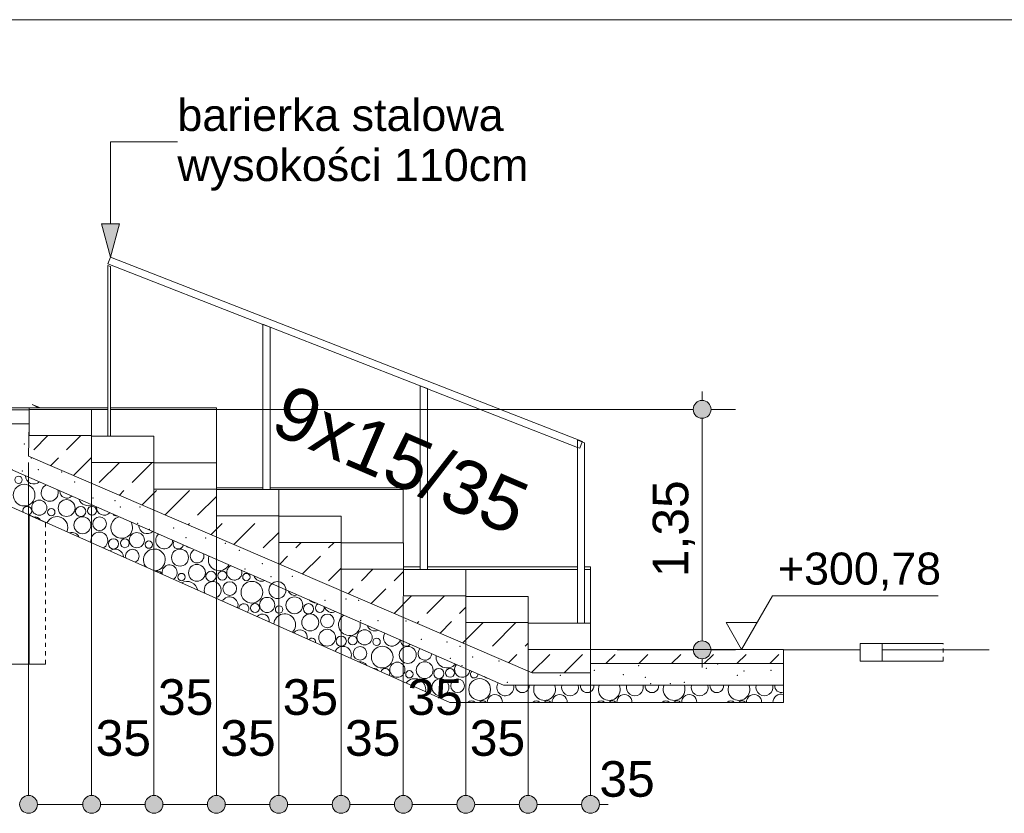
# Model space of a CAD drawing. Extents: x 260 to 4140, y 64 to 2915.
# Tile 5 of 10: x 1156 to 2261, y 2024 to 2915. Entities that reach past the tile are written whole.
import ezdxf
from ezdxf.xclip import XClip

# ---------------------------------------------------------------- set-up
doc = ezdxf.new("R2010")
doc.units = 0
doc.header["$MEASUREMENT"] = 0
doc.header["$XCLIPFRAME"] = 0
doc.linetypes.add('Przerywana', pattern=[48, 24, -24])
doc.linetypes.add('Wipeout_Contour', pattern=[10000, 0, -10000])
for name, color, linetype in [('FORMA - Arch 01 - 820-G Rysunki Obrazki', 7, 'Continuous'), ('S03_Przekrój terenowy_1_0', 7, 'Continuous'), ('S03_Przekrój terenowy_1_09FORMA  - nawierzchnie MODEL', 7, 'Continuous'), ('S03_Przekrój terenowy_1__UKŁAD LODÓWEK I REGAŁÓW', 7, 'Continuous')]:
    doc.layers.add(name, color=color, linetype=linetype)
doc.styles.add('STYL_AUTOMATYCZNY_2', font='arial.ttf')
doc.styles.add('STYL_AUTOMATYCZNY_6', font='arial.ttf')
pattern_1 = [(45, (58173324.55, 2211.327), (-36.76955262, 36.76955262), [39, -13]), (45, (58173324.55, 2248.097), (-36.76955262, 36.76955262), [39, -13])]

# ---------------------------------------------------------------- blocks, each defined once
blk = doc.blocks.new('*X6')
at = {"layer": 'S03_Przekrój terenowy_1_0', "color": 7, "linetype": 'Continuous', "lineweight": 13, "ltscale": 0.2}
for p in [(859.2, 2455.2), (1057.7, 2455.2), (1013.6, 2445.7), (844.5, 2442.1), (865.5, 2437.9), (895.9, 2442.2), (895.9, 2442.2), (942.9, 2438.4), (962.3, 2438.5), (993.8, 2437.9), (1043, 2442.1), (1063.9, 2437.9), (1094.4, 2442.2), (1094.4, 2442.2), (1112.4, 2434.8), (1141.4, 2438.4), (1160.8, 2438.5), (1131.2, 2422.3), (1168.6, 2422.7), (1146.9, 2409.7), (1176.6, 2409.7), (1158.6, 2408.2), (1202.7, 2407.1), (1217.3, 2395.9), (1237.8, 2377.8), (1262.4, 2374.6), (1268.6, 2367.8), (1290.6, 2367.5), (1287.9, 2349.5), (1328.3, 2344.2), (1301, 2342.7), (1342.2, 2333.4), (1364.4, 2332.7), (1386.4, 2326.8), (1386.4, 2326.8), (1402.1, 2319.1), (1427.8, 2303.9), (1408.3, 2298.1), (1437.6, 2289.5), (1461.7, 2289.8), (1498.4, 2263), (1521.8, 2264.5), (1535.9, 2263), (1538.2, 2240), (1557.7, 2240), (1589.1, 2239.5), (1606.3, 2219.1), (1635.4, 2215.9), (1649.8, 2211.3), (1639.1, 2197.8), (1651.9, 2189.3), (1664, 2199.1), (1693.7, 2194.6), (1762.5, 2178.7), (1703.1, 2170.9)]:
    blk.add_point(p, dxfattribs=at)
blk = doc.blocks.new('*X7')
at = {"layer": 'S03_Przekrój terenowy_1_0', "color": 7, "linetype": 'Continuous', "lineweight": 13, "ltscale": 0.2}
for p in [(1850.4, 2189.3), (1939.1, 2191.3), (1800.6, 2184.1), (1833.1, 2179.4), (1926.5, 2186.6), (1961, 2178.7), (1968.8, 2183.4), (1999, 2184.1), (1857.7, 2176.2), (1864, 2169.4), (1885.9, 2169.1), (1901.5, 2170.9)]:
    blk.add_point(p, dxfattribs=at)
blk = doc.blocks.new('*X8')
at = {"layer": 'S03_Przekrój terenowy_1_0', "color": 7, "linetype": 'Continuous', "lineweight": 13, "ltscale": 0.2}
for centre, radius in [((1154.3, 2398.2), 4.14), ((1160.5, 2381.1), 12.2), ((1177.5, 2366.9), 8.51), ((1191, 2361.8), 4.14), ((1208.2, 2366.5), 9.46), ((1224, 2362.6), 5.72), ((1236.8, 2363.4), 5.01), ((1226, 2347.2), 9.54), ((1245.2, 2348.9), 7.67), ((1287, 2330.5), 8.51), ((1260.8, 2326.2), 5.72), ((1273.6, 2327), 5.01), ((1300.5, 2325.4), 4.14), ((1335.5, 2310.8), 9.54), ((1354.5, 2293.7), 9.46), ((1337.2, 2289), 4.14), ((1370.3, 2289.8), 5.72), ((1383, 2290.6), 5.01), ((1410, 2289), 4.14), ((1391.4, 2276.1), 7.67), ((1416.2, 2271.9), 12.2), ((1444.9, 2274.4), 9.54), ((1433.3, 2257.7), 8.51), ((1463.9, 2257.3), 9.46), ((1419.8, 2254.2), 5.01), ((1446.7, 2252.6), 4.14), ((1479.8, 2253.4), 5.72), ((1481.7, 2238), 9.54), ((1500.9, 2239.7), 7.67), ((1500.7, 2220.9), 9.46), ((1516.5, 2217), 5.72), ((1529.3, 2217.8), 5.01), ((1542.7, 2221.3), 8.51), ((1537.6, 2203.3), 7.67), ((1562.5, 2199.1), 12.2), ((1556.2, 2216.2), 4.14), ((1591.2, 2201.6), 9.54), ((1579.5, 2184.9), 8.51), ((1610.2, 2184.5), 9.46), ((1593, 2179.8), 4.14), ((1626, 2180.6), 5.72), ((1638.7, 2181.4), 5.01), ((1627.9, 2165.2), 9.54), ((1647.1, 2166.9), 7.67), ((1671.9, 2162.7), 12.2)]:
    blk.add_circle(centre, radius, dxfattribs=at)
for centre, radius, start, end in [((1171.5, 2402.9), 9.46, 181.4454, 311.2547), ((1189.2, 2383.6), 9.54, 113.0671, 19.633), ((1208.4, 2385.3), 7.67, 177.5885, 315.1116), ((1164.1, 2363.4), 5.01, 291.9168, 200.0697), ((1233.3, 2381.1), 12.2, 202.564, 290.1361), ((1250.3, 2366.9), 8.51, 174.6591, 318.041), ((1172.4, 2348.9), 7.67, 30.8428, 101.1436), ((1197.3, 2344.7), 12.2, 336.2773, 155.7092), ((1270, 2344.7), 12.2, 103.4447, 29.2554), ((1263.8, 2361.8), 4.14, 212.1834, 280.5167), ((1298.7, 2347.2), 9.54, 181.3696, 311.3305), ((1214.3, 2330.5), 8.51, 21.7134, 110.2731), ((1245, 2330.1), 9.46, 296.6429, 195.3435), ((1317.7, 2330.1), 9.46, 131.2499, 1.4502), ((1333.5, 2326.2), 5.72, 144.5035, 348.1966), ((1346.3, 2327), 5.01, 222.7884, 269.9117), ((1262.7, 2310.8), 9.54, 3.4925, 128.494), ((1281.9, 2312.5), 7.67, 295.1209, 196.8655), ((1306.7, 2308.3), 12.2, 269.4447, 222.5417), ((1354.7, 2312.5), 7.67, 113.1845, 19.5156), ((1379.5, 2308.3), 12.2, 160.1509, 332.5492), ((1323.8, 2294.1), 8.51, 298.3371, 193.6494), ((1396.5, 2294.1), 8.51, 117.3712, 15.3289), ((1310.3, 2290.6), 5.01, 20.6104, 111.3761), ((1427.2, 2293.7), 9.46, 200.2681, 292.432), ((1343.5, 2271.9), 12.2, 11.2748, 120.7117), ((1372.2, 2274.4), 9.54, 289.7933, 202.1932), ((1391.2, 2257.3), 9.46, 342.1282, 149.8583), ((1464.2, 2276.1), 7.67, 200.3506, 292.3495), ((1407, 2253.4), 5.72, 316.2827, 175.7037), ((1489, 2271.9), 12.2, 224.8188, 267.8813), ((1492.5, 2254.2), 5.01, 113.1937, 19.5064), ((1506, 2257.7), 8.51, 194.2132, 298.4869), ((1428.2, 2239.7), 7.67, 351.0345, 140.9519), ((1453, 2235.5), 12.2, 315.826, 176.1604), ((1525.7, 2235.5), 12.2, 120.239, 12.4611), ((1554.4, 2238), 9.54, 199.995, 292.7051), ((1470, 2221.3), 8.51, 348.2826, 143.7039), ((1573.4, 2220.9), 9.46, 147.4507, 345.2494), ((1483.5, 2216.2), 4.14, 349.6128, 142.3736), ((1518.4, 2201.6), 9.54, 336.7383, 155.2481), ((1589.2, 2217), 5.72, 170.2773, 322.4228), ((1610.4, 2203.3), 7.67, 135.7591, 356.941), ((1635.2, 2199.1), 12.2, 172.2869, 320.4132), ((1537.4, 2184.5), 9.46, 33.9665, 98.02), ((1652.2, 2184.9), 8.51, 137.1178, 355.5823), ((1553.2, 2180.6), 5.72, 38.7218, 93.2647), ((1566, 2181.4), 5.01, 327.2848, 164.7016), ((1665.7, 2179.8), 4.14, 126.5491, 6.151), ((1599.2, 2162.7), 12.2, 349.1653, 142.8212), ((1682.9, 2184.5), 9.46, 230.7435, 261.9566), ((1700.7, 2165.2), 9.54, 147.6605, 14.7051), ((1719.9, 2166.9), 7.67, 175.0768, 4.9232), ((1744.7, 2162.7), 12.2, 156.3377, 23.6623), ((1773.4, 2165.2), 9.54, 165.2949, 14.7051), ((1792.6, 2166.9), 7.67, 175.0768, 4.9232), ((1817.4, 2162.7), 12.2, 156.3377, 23.6623), ((1846.1, 2165.2), 9.54, 165.2949, 14.7051), ((1865.3, 2166.9), 7.67, 175.0768, 4.9232), ((1890.2, 2162.7), 12.2, 156.3377, 23.6623), ((1918.9, 2165.2), 9.54, 165.2949, 14.7051), ((1938.1, 2166.9), 7.67, 175.0768, 4.9232), ((1962.9, 2162.7), 12.2, 156.3377, 23.6623), ((1991.6, 2165.2), 9.54, 165.2949, 14.7051), ((2010.8, 2166.9), 7.67, 175.0768, 286.7976), ((1689, 2148.5), 8.51, 358.2077, 181.7923), ((1761.7, 2148.5), 8.51, 358.2077, 181.7923), ((1834.4, 2148.5), 8.51, 358.2077, 181.7923), ((1907.2, 2148.5), 8.51, 358.2077, 181.7923), ((1979.9, 2148.5), 8.51, 358.2077, 181.7923), ((2010.6, 2148.1), 9.46, 75.1766, 178.9865), ((1662.7, 2144.2), 5.72, 44.2392, 135.7608), ((1675.5, 2145), 5.01, 40.846, 139.154), ((1735.5, 2144.2), 5.72, 44.2392, 135.7608), ((1748.2, 2145), 5.01, 40.846, 139.154), ((1808.2, 2144.2), 5.72, 44.2392, 135.7608), ((1821, 2145), 5.01, 40.846, 139.154), ((1880.9, 2144.2), 5.72, 44.2392, 135.7608), ((1893.7, 2145), 5.01, 40.846, 139.154), ((1953.7, 2144.2), 5.72, 44.2392, 135.7608), ((1966.5, 2145), 5.01, 40.846, 139.154)]:
    blk.add_arc(centre, radius, start, end, dxfattribs=at)
blk = doc.blocks.new('Rysunek_1_1', base_point=(58173324.6, 2211.3))
at = {"layer": 'S03_Przekrój terenowy_1_0', "linetype": 'Continuous', "lineweight": 0, "true_color": 0x000000}
for points in [[(1911.6, 2477.3), (1912.3, 2473.5), (1914.5, 2470.3), (1917.8, 2468.1), (1921.6, 2467.3), (1925.4, 2468.1), (1928.7, 2470.3), (1930.8, 2473.5), (1931.6, 2477.3), (1930.8, 2481.2), (1928.7, 2484.4), (1925.4, 2486.6), (1921.6, 2487.3), (1917.8, 2486.6), (1914.5, 2484.4), (1912.3, 2481.2)], [(1155.5, 2033.7), (1156.3, 2029.8), (1158.5, 2026.6), (1161.7, 2024.4), (1165.5, 2023.7), (1169.4, 2024.4), (1172.6, 2026.6), (1174.8, 2029.8), (1175.5, 2033.7), (1174.8, 2037.5), (1172.6, 2040.7), (1169.4, 2042.9), (1165.5, 2043.7), (1161.7, 2042.9), (1158.5, 2040.7), (1156.3, 2037.5)], [(1226.3, 2033.7), (1227.1, 2029.8), (1229.2, 2026.6), (1232.5, 2024.4), (1236.3, 2023.7), (1240.1, 2024.4), (1243.4, 2026.6), (1245.5, 2029.8), (1246.3, 2033.7), (1245.5, 2037.5), (1243.4, 2040.7), (1240.1, 2042.9), (1236.3, 2043.7), (1232.5, 2042.9), (1229.2, 2040.7), (1227.1, 2037.5)], [(1296.3, 2033.7), (1297.1, 2029.8), (1299.2, 2026.6), (1302.5, 2024.4), (1306.3, 2023.7), (1310.1, 2024.4), (1313.4, 2026.6), (1315.5, 2029.8), (1316.3, 2033.7), (1315.5, 2037.5), (1313.4, 2040.7), (1310.1, 2042.9), (1306.3, 2043.7), (1302.5, 2042.9), (1299.2, 2040.7), (1297.1, 2037.5)], [(1366.3, 2033.7), (1367.1, 2029.8), (1369.2, 2026.6), (1372.5, 2024.4), (1376.3, 2023.7), (1380.1, 2024.4), (1383.4, 2026.6), (1385.5, 2029.8), (1386.3, 2033.7), (1385.5, 2037.5), (1383.4, 2040.7), (1380.1, 2042.9), (1376.3, 2043.7), (1372.5, 2042.9), (1369.2, 2040.7), (1367.1, 2037.5)], [(1436.3, 2033.7), (1437.1, 2029.8), (1439.2, 2026.6), (1442.5, 2024.4), (1446.3, 2023.7), (1450.1, 2024.4), (1453.4, 2026.6), (1455.5, 2029.8), (1456.3, 2033.7), (1455.5, 2037.5), (1453.4, 2040.7), (1450.1, 2042.9), (1446.3, 2043.7), (1442.5, 2042.9), (1439.2, 2040.7), (1437.1, 2037.5)], [(1506.3, 2033.7), (1507.1, 2029.8), (1509.2, 2026.6), (1512.5, 2024.4), (1516.3, 2023.7), (1520.1, 2024.4), (1523.4, 2026.6), (1525.5, 2029.8), (1526.3, 2033.7), (1525.5, 2037.5), (1523.4, 2040.7), (1520.1, 2042.9), (1516.3, 2043.7), (1512.5, 2042.9), (1509.2, 2040.7), (1507.1, 2037.5)], [(1576.2, 2033.7), (1577, 2029.8), (1579.2, 2026.6), (1582.4, 2024.4), (1586.2, 2023.7), (1590.1, 2024.4), (1593.3, 2026.6), (1595.5, 2029.8), (1596.2, 2033.7), (1595.5, 2037.5), (1593.3, 2040.7), (1590.1, 2042.9), (1586.2, 2043.7), (1582.4, 2042.9), (1579.2, 2040.7), (1577, 2037.5)], [(1646.3, 2033.7), (1647.1, 2029.8), (1649.2, 2026.6), (1652.5, 2024.4), (1656.3, 2023.7), (1660.1, 2024.4), (1663.4, 2026.6), (1665.5, 2029.8), (1666.3, 2033.7), (1665.5, 2037.5), (1663.4, 2040.7), (1660.1, 2042.9), (1656.3, 2043.7), (1652.5, 2042.9), (1649.2, 2040.7), (1647.1, 2037.5)], [(1716.3, 2033.7), (1717.1, 2029.8), (1719.2, 2026.6), (1722.5, 2024.4), (1726.3, 2023.7), (1730.1, 2024.4), (1733.4, 2026.6), (1735.5, 2029.8), (1736.3, 2033.7), (1735.5, 2037.5), (1733.4, 2040.7), (1730.1, 2042.9), (1726.3, 2043.7), (1722.5, 2042.9), (1719.2, 2040.7), (1717.1, 2037.5)], [(1786.3, 2033.7), (1787, 2029.8), (1789.2, 2026.6), (1792.5, 2024.4), (1796.3, 2023.7), (1800.1, 2024.4), (1803.4, 2026.6), (1805.5, 2029.8), (1806.3, 2033.7), (1805.5, 2037.5), (1803.4, 2040.7), (1800.1, 2042.9), (1796.3, 2043.7), (1792.5, 2042.9), (1789.2, 2040.7), (1787, 2037.5)]]:
    blk.add_hatch(color=18, dxfattribs=at).paths.add_polyline_path(points)
at = {"layer": 'S03_Przekrój terenowy_1_0', "color": 7, "linetype": 'Continuous', "lineweight": 13, "ltscale": 0.2}
for p, q in [((1257.5, 2685.5), (1257.5, 2777.6)), ((1257.5, 2777.6), (1332.6, 2777.6)), ((1247.5, 2685.5), (1267.5, 2685.5)), ((1921.6, 2487.3), (1921.6, 2497.3)), ((1959.1, 2477.3), (1931.6, 2477.3)), ((1175.5, 2033.7), (1226.3, 2033.7)), ((1246.3, 2033.7), (1296.3, 2033.7)), ((1316.3, 2033.7), (1366.3, 2033.7)), ((1386.3, 2033.7), (1436.3, 2033.7)), ((1456.3, 2033.7), (1506.3, 2033.7)), ((1526.3, 2033.7), (1576.2, 2033.7)), ((1596.2, 2033.7), (1646.3, 2033.7)), ((1666.3, 2033.7), (1716.3, 2033.7)), ((1736.3, 2033.7), (1786.3, 2033.7)), ((1806.3, 2033.7), (1816.3, 2033.7))]:
    blk.add_line(p, q, dxfattribs=at)
for centre in [(1921.6, 2477.3), (1165.5, 2033.7), (1236.3, 2033.7), (1306.3, 2033.7), (1376.3, 2033.7), (1446.3, 2033.7), (1516.3, 2033.7), (1586.2, 2033.7), (1656.3, 2033.7), (1726.3, 2033.7), (1796.3, 2033.7)]:
    blk.add_circle(centre, 10, dxfattribs=at)
at = {"layer": 'S03_Przekrój terenowy_1_09FORMA  - nawierzchnie MODEL', "color": 7, "linetype": 'Continuous', "lineweight": 18, "ltscale": 0.2}
blk.add_line((2098.9, 2214.5), (2098.9, 2194.5), dxfattribs=at)
at = {"layer": 'S03_Przekrój terenowy_1_0', "color": 7, "linetype": 'Continuous', "lineweight": 13, "insert": (1332.6, 2774.4), "char_height": 36, "width": 508.781, "attachment_point": 4, "line_spacing_factor": 0.937578, "style": 'STYL_AUTOMATYCZNY_6'}
blk.add_mtext('\\A1;{\\pql;\\fArial|b0|i0|c238|p0;\\W1.000000;barierka stalowa wysokości 110cm}', dxfattribs=at)
at = {"layer": 'S03_Przekrój terenowy_1_0', "color": 7, "linetype": 'Continuous', "lineweight": 13, "char_height": 40, "width": 61.018, "attachment_point": 7, "style": 'STYL_AUTOMATYCZNY_6'}
for insert in [(1240.8, 2087.7), (1380.8, 2087.7), (1520.8, 2087.7), (1660.8, 2087.7), (1806.3, 2041.7)]:
    blk.add_mtext('\\A1;{\\pql;\\fArial|b0|i0|c238|p0;\\W1.000000;35}', dxfattribs=dict(at, insert=insert))
at = {"color": 254, "linetype": 'Wipeout_Contour', "lineweight": 0, "ltscale": 8233.459151}
blk.add_wipeout([(1178.9, 2479.2), (1169.5, 2482.8), (1176.8, 2479.2)], dxfattribs=at).dxf.layer = 'S03_Przekrój terenowy_1_09FORMA  - nawierzchnie MODEL'
at = {"color": 254, "linetype": 'Wipeout_Contour', "lineweight": 0, "ltscale": 10295.342805}
blk.add_wipeout([(1184.5, 2387.3), (1166.3, 2387.3), (1166.3, 2191.3), (1184.5, 2191.3)], dxfattribs=at).dxf.layer = 'S03_Przekrój terenowy_1_09FORMA  - nawierzchnie MODEL'
at = {"color": 254, "linetype": 'Wipeout_Contour', "lineweight": 0, "ltscale": 11011.735232}
blk.add_wipeout([(1368.9, 2387.3), (1376.3, 2383.8), (1376.3, 2385.1), (1371.7, 2387.3)], dxfattribs=at).dxf.layer = 'S03_Przekrój terenowy_1_09FORMA  - nawierzchnie MODEL'
at = {"color": 254, "linetype": 'Wipeout_Contour', "lineweight": 0, "ltscale": 16443.723952}
blk.add_wipeout([(1446.3, 2357.3), (1376.3, 2357.3), (1376.3, 2297.3), (1516.3, 2297.3), (1516.3, 2327.3), (1446.3, 2327.3)], dxfattribs=at).dxf.layer = 'S03_Przekrój terenowy_1_09FORMA  - nawierzchnie MODEL'
at = {"color": 254, "linetype": 'Wipeout_Contour', "lineweight": 0, "ltscale": 11433.85482}
blk.add_wipeout([(1781.7, 2300.5), (1613.2, 2300.5), (1613.2, 2297.3), (1781.7, 2297.3)], dxfattribs=at).dxf.layer = 'S03_Przekrój terenowy_1_09FORMA  - nawierzchnie MODEL'
at = {"color": 254, "linetype": 'Wipeout_Contour', "lineweight": 0, "ltscale": 11661.793149}
blk.add_wipeout([(1789.7, 2300.5), (1789.7, 2297.3), (1796.3, 2297.3), (1796.3, 2300.5)], dxfattribs=at).dxf.layer = 'S03_Przekrój terenowy_1_09FORMA  - nawierzchnie MODEL'
at = {"color": 254, "linetype": 'Wipeout_Contour', "lineweight": 0, "ltscale": 11113.698403}
blk.add_wipeout([(1559.8, 2297.3), (1557, 2297.3), (1586.3, 2283.3), (1586.3, 2284.7)], dxfattribs=at).dxf.layer = 'S03_Przekrój terenowy_1_09FORMA  - nawierzchnie MODEL'
at = {"color": 254, "linetype": 'Wipeout_Contour', "lineweight": 0, "ltscale": 16704.953205}
blk.add_wipeout([(1586.3, 2267.3), (1586.3, 2207.3), (1726.3, 2207.3), (1726.3, 2237.3), (1656.3, 2237.3), (1656.3, 2267.3)], dxfattribs=at).dxf.layer = 'S03_Przekrój terenowy_1_09FORMA  - nawierzchnie MODEL'
at = {"color": 254, "linetype": 'Wipeout_Contour', "lineweight": 0, "ltscale": 12339.852455}
blk.add_wipeout([(2123.6, 2214.5), (2123.6, 2194.5), (2192.1, 2194.5), (2192.1, 2214.5)], dxfattribs=at).dxf.layer = 'S03_Przekrój terenowy_1_09FORMA  - nawierzchnie MODEL'
at = {"layer": 'S03_Przekrój terenowy_1_09FORMA  - nawierzchnie MODEL', "color": 251, "linetype": 'Continuous', "lineweight": 13, "ltscale": 0.2, "true_color": 0x606060}
for p, q in [((1376.3, 2357.3), (1376.3, 2299.2)), ((1376.3, 2299.2), (1376.3, 2297.3)), ((1376.3, 2299.2), (1516.3, 2299.2)), ((1376.3, 2297.3), (1516.3, 2297.3)), ((1586.3, 2267.3), (1586.3, 2207.3)), ((2192.1, 2214.5), (2123.6, 2214.5)), ((1586.3, 2210.5), (1726.3, 2210.5)), ((1586.3, 2207.3), (1726.3, 2207.3)), ((2192.1, 2207.3), (2123.6, 2207.3)), ((1166.3, 2191.3), (1184.5, 2191.3)), ((1166.3, 2191.3), (1166.3, 2191.3)), ((2123.6, 2194.5), (2192.1, 2194.5))]:
    blk.add_line(p, q, dxfattribs=at)
at = {"layer": 'S03_Przekrój terenowy_1_09FORMA  - nawierzchnie MODEL', "color": 7, "linetype": 'Continuous', "lineweight": 18, "ltscale": 0.2}
for p, q in [((2123.6, 2214.5), (2098.9, 2214.5)), ((2123.6, 2214.5), (2123.6, 2194.5)), ((2243.7, 2207.3), (2123.6, 2207.3)), ((1166.3, 2191.3), (591.2, 2191.3)), ((2123.6, 2194.5), (2098.9, 2194.5))]:
    blk.add_line(p, q, dxfattribs=at)
at = {"layer": 'S03_Przekrój terenowy_1_09FORMA  - nawierzchnie MODEL', "color": 7, "linetype": 'Przerywana', "lineweight": 13, "ltscale": 0.2}
blk.add_line((2192.1, 2194.5), (2192.1, 2214.5), dxfattribs=at)
at = {"color": 254, "linetype": 'Wipeout_Contour', "lineweight": 0, "ltscale": 16517.846344}
blk.add_wipeout([(1254.6, 2479.2), (1166.3, 2479.2), (1166.3, 2477.3), (1236.3, 2477.3), (1236.3, 2447.3), (1254.6, 2447.3)], dxfattribs=at).dxf.layer = 'S03_Przekrój terenowy_1_09FORMA  - nawierzchnie MODEL'
at = {"color": 254, "linetype": 'Wipeout_Contour', "lineweight": 0, "ltscale": 10760.07821}
blk.add_wipeout([(1166.3, 2387.3), (1306.3, 2387.3), (1306.3, 2389.2), (1166.3, 2389.2)], dxfattribs=at).dxf.layer = 'S03_Przekrój terenowy_1_09FORMA  - nawierzchnie MODEL'
at = {"color": 254, "linetype": 'Wipeout_Contour', "lineweight": 0, "ltscale": 11078.814871}
blk.add_wipeout([(1376.3, 2389.2), (1376.3, 2387.3), (1428.6, 2387.3), (1428.6, 2389.2)], dxfattribs=at).dxf.layer = 'S03_Przekrój terenowy_1_09FORMA  - nawierzchnie MODEL'
at = {"color": 254, "linetype": 'Wipeout_Contour', "lineweight": 0, "ltscale": 16820.189678}
blk.add_wipeout([(1446.3, 2357.3), (1516.3, 2357.3), (1516.3, 2327.3), (1586.2, 2327.3), (1586.2, 2387.3), (1446.3, 2387.3)], dxfattribs=at).dxf.layer = 'S03_Przekrój terenowy_1_09FORMA  - nawierzchnie MODEL'
at = {"color": 254, "linetype": 'Wipeout_Contour', "lineweight": 0, "ltscale": 11193.838657}
blk.add_wipeout([(1586.3, 2297.3), (1605.2, 2297.3), (1605.2, 2300.5), (1586.3, 2300.5)], dxfattribs=at).dxf.layer = 'S03_Przekrój terenowy_1_09FORMA  - nawierzchnie MODEL'
at = {"color": 254, "linetype": 'Wipeout_Contour', "lineweight": 0, "ltscale": 17082.868604}
blk.add_wipeout([(1781.7, 2297.3), (1656.3, 2297.3), (1656.3, 2267.3), (1726.3, 2267.3), (1726.3, 2237.3), (1781.7, 2237.3)], dxfattribs=at).dxf.layer = 'S03_Przekrój terenowy_1_09FORMA  - nawierzchnie MODEL'
at = {"color": 254, "linetype": 'Wipeout_Contour', "lineweight": 0, "ltscale": 14408.349929}
blk.add_wipeout([(1796.3, 2297.3), (1789.7, 2297.3), (1789.7, 2237.3), (1796.3, 2237.3), (1796.3, 2207.3)], dxfattribs=at).dxf.layer = 'S03_Przekrój terenowy_1_09FORMA  - nawierzchnie MODEL'
at = {"layer": 'S03_Przekrój terenowy_1_09FORMA  - nawierzchnie MODEL', "color": 251, "linetype": 'Continuous', "lineweight": 13, "ltscale": 0.2, "true_color": 0x606060}
for p, q in [((1166.3, 2479.2), (1166.3, 2479.2)), ((1166.3, 2479.2), (1166.3, 2477.3)), ((1178.9, 2479.2), (1169.5, 2482.8)), ((1176.8, 2479.2), (1169.5, 2482.8)), ((1516.3, 2357.3), (1516.3, 2327.3)), ((1586.3, 2327.3), (1586.3, 2297.3)), ((1796.3, 2300.5), (1796.3, 2297.3)), ((1586.3, 2283.3), (1557, 2297.3)), ((1656.3, 2297.3), (1656.3, 2267.3)), ((1796.3, 2297.3), (1796.3, 2237.3)), ((1726.3, 2267.3), (1726.3, 2237.3)), ((1796.3, 2237.3), (1796.3, 2207.3))]:
    blk.add_line(p, q, dxfattribs=at)
at = {"layer": 'S03_Przekrój terenowy_1_09FORMA  - nawierzchnie MODEL', "color": 7, "linetype": 'Continuous', "lineweight": 18, "ltscale": 0.2}
for p, q in [((1236.3, 2477.3), (1166.3, 2477.3)), ((1446.3, 2357.3), (1376.3, 2357.3)), ((1446.3, 2357.3), (1446.3, 2327.3)), ((1516.3, 2357.3), (1446.3, 2357.3)), ((1516.3, 2357.3), (1516.3, 2327.3)), ((1516.3, 2327.3), (1446.3, 2327.3)), ((1516.3, 2327.3), (1516.3, 2297.3)), ((1586.3, 2327.3), (1516.3, 2327.3)), ((1586.3, 2327.3), (1586.3, 2297.3)), ((1586.3, 2297.3), (1516.3, 2297.3)), ((1586.3, 2297.3), (1586.3, 2267.3)), ((1656.3, 2297.3), (1656.3, 2267.3)), ((1656.3, 2267.3), (1586.3, 2267.3)), ((1656.3, 2267.3), (1656.3, 2237.3)), ((1726.3, 2267.3), (1656.3, 2267.3)), ((1726.3, 2267.3), (1726.3, 2237.3)), ((1726.3, 2237.3), (1656.3, 2237.3)), ((1726.3, 2237.3), (1726.3, 2207.3)), ((1796.3, 2237.3), (1796.3, 2207.3)), ((1796.3, 2207.3), (1726.3, 2207.3))]:
    blk.add_line(p, q, dxfattribs=at)
at = {"layer": 'S03_Przekrój terenowy_1_09FORMA  - nawierzchnie MODEL', "color": 7, "linetype": 'Przerywana', "lineweight": 13, "ltscale": 0.2}
blk.add_line((1586.3, 2284.7), (1559.8, 2297.3), dxfattribs=at)
at = {"layer": 'S03_Przekrój terenowy_1_09FORMA  - nawierzchnie MODEL', "color": 7, "linetype": 'Continuous', "lineweight": 18, "ltscale": 0.2, "flags": 128}
for points in [[(1166.3, 2479.2), (909.8, 2479.2), (591.2, 2478.8)], [(2098.9, 2207.3), (1922.7, 2207.3), (1796.3, 2207.3)]]:
    blk.add_lwpolyline(points, dxfattribs=at)
at = {"color": 254, "linetype": 'Wipeout_Contour', "lineweight": 0, "ltscale": 16297.414734}
blk.add_wipeout([(1166.3, 2447.3), (1166.3, 2389.2), (1306.3, 2389.2), (1306.3, 2417.3), (1236.3, 2417.3), (1236.3, 2447.3)], dxfattribs=at).dxf.layer = 'S03_Przekrój terenowy_1_09FORMA  - nawierzchnie MODEL'
at = {"color": 254, "linetype": 'Wipeout_Contour', "lineweight": 0, "ltscale": 11308.23365}
blk.add_wipeout([(1436.6, 2387.3), (1586.2, 2387.3), (1586.2, 2389.2), (1436.6, 2389.2)], dxfattribs=at).dxf.layer = 'S03_Przekrój terenowy_1_09FORMA  - nawierzchnie MODEL'
at = {"layer": 'S03_Przekrój terenowy_1_09FORMA  - nawierzchnie MODEL', "color": 7, "linetype": 'Continuous', "lineweight": 18, "ltscale": 0.2}
for p, q in [((1166.3, 2479.2), (1166.3, 2191.3)), ((1166.3, 2477.3), (1166.3, 2447.3)), ((1236.3, 2477.3), (1236.3, 2447.3)), ((1236.3, 2447.3), (1166.3, 2447.3)), ((1236.3, 2447.3), (1236.3, 2417.3)), ((1446.3, 2387.3), (1446.3, 2357.3))]:
    blk.add_line(p, q, dxfattribs=at)
at = {"layer": 'S03_Przekrój terenowy_1_09FORMA  - nawierzchnie MODEL', "color": 251, "linetype": 'Continuous', "lineweight": 13, "ltscale": 0.2, "true_color": 0x606060}
for p, q in [((1236.3, 2477.3), (1236.3, 2447.3)), ((1166.3, 2447.3), (1166.3, 2191.3)), ((1586.2, 2389.2), (1586.2, 2327.3)), ((1446.3, 2387.3), (1446.3, 2357.3)), ((1586.2, 2387.3), (1446.3, 2387.3))]:
    blk.add_line(p, q, dxfattribs=at)
at = {"layer": 'S03_Przekrój terenowy_1_09FORMA  - nawierzchnie MODEL', "color": 7, "linetype": 'Przerywana', "lineweight": 13, "ltscale": 0.2}
blk.add_line((1184.5, 2191.3), (1184.5, 2387.3), dxfattribs=at)
at = {"color": 254, "linetype": 'Wipeout_Contour', "lineweight": 0, "ltscale": 19428.061025}
blk.add_wipeout([(1257.6, 2447.3), (1306.3, 2447.3), (1306.3, 2417.3), (1376.3, 2417.3), (1376.3, 2389.2), (1376.3, 2479.2), (1257.6, 2479.2)], dxfattribs=at).dxf.layer = 'S03_Przekrój terenowy_1_09FORMA  - nawierzchnie MODEL'
at = {"layer": 'S03_Przekrój terenowy_1_09FORMA  - nawierzchnie MODEL', "color": 7, "linetype": 'Continuous', "lineweight": 18, "ltscale": 0.2}
for p, q in [((1306.3, 2417.3), (1236.3, 2417.3)), ((1306.3, 2417.3), (1306.3, 2387.3)), ((1376.3, 2417.3), (1306.3, 2417.3)), ((1376.3, 2417.3), (1376.3, 2387.3)), ((1376.3, 2387.3), (1306.3, 2387.3)), ((1376.3, 2387.3), (1376.3, 2357.3))]:
    blk.add_line(p, q, dxfattribs=at)
at = {"layer": 'S03_Przekrój terenowy_1_09FORMA  - nawierzchnie MODEL', "color": 251, "linetype": 'Continuous', "lineweight": 13, "ltscale": 0.2, "true_color": 0x606060}
for p, q in [((1376.3, 2417.3), (1376.3, 2387.3)), ((1166.3, 2389.2), (1306.3, 2389.2)), ((1166.3, 2387.3), (1306.3, 2387.3)), ((1376.3, 2383.8), (1368.9, 2387.3))]:
    blk.add_line(p, q, dxfattribs=at)
at = {"layer": 'S03_Przekrój terenowy_1_09FORMA  - nawierzchnie MODEL', "color": 7, "linetype": 'Przerywana', "lineweight": 13, "ltscale": 0.2}
blk.add_line((1376.3, 2385.1), (1371.7, 2387.3), dxfattribs=at)
at = {"color": 254, "linetype": 'Wipeout_Contour', "lineweight": 0, "ltscale": 11898.04725}
blk.add_wipeout([(1257.5, 2648.1), (1254.6, 2640.7), (1784.2, 2433.6), (1787.2, 2441.1)], dxfattribs=at).dxf.layer = 'S03_Przekrój terenowy_1_0'
at = {"layer": 'S03_Przekrój terenowy_1_0', "linetype": 'Continuous', "lineweight": 0, "true_color": 0x000000}
blk.add_hatch(color=18, dxfattribs=at).paths.add_polyline_path([(1257.5, 2648.1), (1267.5, 2685.5), (1247.5, 2685.5)])
at = {"layer": 'S03_Przekrój terenowy_1_0', "color": 7, "linetype": 'Continuous', "lineweight": 13, "ltscale": 0.2}
for q in [(1247.5, 2685.5), (1267.5, 2685.5)]:
    blk.add_line((1257.5, 2648.1), q, dxfattribs=at)
at = {"layer": 'S03_Przekrój terenowy_1_09FORMA  - nawierzchnie MODEL', "color": 251, "linetype": 'Continuous', "lineweight": 13, "ltscale": 0.2, "true_color": 0x606060}
for p, q in [((1376.3, 2479.2), (1376.3, 2417.3)), ((1306.3, 2447.3), (1306.3, 2417.3))]:
    blk.add_line(p, q, dxfattribs=at)
at = {"layer": 'S03_Przekrój terenowy_1_09FORMA  - nawierzchnie MODEL', "color": 7, "linetype": 'Continuous', "lineweight": 18, "ltscale": 0.2}
blk.add_line((1306.3, 2447.3), (1306.3, 2417.3), dxfattribs=at)
at = {"color": 254, "linetype": 'Wipeout_Contour', "lineweight": 0, "ltscale": 11345.897579}
blk.add_wipeout([(1254.6, 2447.3), (1257.6, 2447.3), (1257.6, 2637.8), (1254.6, 2639)], dxfattribs=at).dxf.layer = 'S03_Przekrój terenowy_1_0'
at = {"color": 254, "linetype": 'Wipeout_Contour', "lineweight": 0, "ltscale": 11454.873859}
blk.add_wipeout([(1428.6, 2572.6), (1428.6, 2387.3), (1436.6, 2387.3), (1436.6, 2569.5)], dxfattribs=at).dxf.layer = 'S03_Przekrój terenowy_1_0'
at = {"color": 254, "linetype": 'Wipeout_Contour', "lineweight": 0, "ltscale": 11559.311653}
blk.add_wipeout([(1605.2, 2503.6), (1605.2, 2297.3), (1613.2, 2297.3), (1613.2, 2500.5)], dxfattribs=at).dxf.layer = 'S03_Przekrój terenowy_1_0'
at = {"color": 254, "linetype": 'Wipeout_Contour', "lineweight": 0, "ltscale": 17811.288631}
blk.add_wipeout([(1784.2, 2433.6), (1781.7, 2434.6), (1781.7, 2237.3), (1789.7, 2237.3), (1789.7, 2439.8), (1787.1, 2440.8)], dxfattribs=at).dxf.layer = 'S03_Przekrój terenowy_1_0'
at = {"layer": 'S03_Przekrój terenowy_1_0', "color": 7, "linetype": 'Continuous', "lineweight": 13, "ltscale": 0.2}
for p, q in [((1254.6, 2640.7), (1257.5, 2648.1)), ((1787.2, 2441.1), (1257.5, 2648.1)), ((1428.6, 2572.6), (1254.6, 2640.7)), ((1254.6, 2639), (1257.6, 2637.8)), ((1254.6, 2447.3), (1254.6, 2639)), ((1257.6, 2447.3), (1257.6, 2637.8)), ((1428.6, 2572.9), (1436.6, 2569.8)), ((1428.6, 2572.6), (1428.6, 2572.9)), ((1436.6, 2569.5), (1428.6, 2572.6)), ((1428.6, 2387.3), (1428.6, 2572.6)), ((1436.6, 2569.5), (1436.6, 2569.8)), ((1605.2, 2503.6), (1436.6, 2569.5)), ((1436.6, 2387.3), (1436.6, 2569.5)), ((1605.2, 2503.9), (1613.2, 2500.8)), ((1605.2, 2503.6), (1605.2, 2503.9)), ((1613.2, 2500.5), (1605.2, 2503.6)), ((1605.2, 2297.3), (1605.2, 2503.6)), ((1613.2, 2500.5), (1613.2, 2500.8)), ((1781.7, 2434.6), (1613.2, 2500.5)), ((1613.2, 2297.3), (1613.2, 2500.5)), ((1911.6, 2477.3), (1266.3, 2477.3)), ((1781.7, 2442.9), (1787.1, 2440.8)), ((1781.7, 2434.6), (1781.7, 2442.9)), ((1784.2, 2433.6), (1781.7, 2434.6)), ((1781.7, 2237.3), (1781.7, 2434.6)), ((1784.2, 2433.6), (1787.1, 2440.8)), ((1787.1, 2440.8), (1787.2, 2441.1)), ((1787.1, 2440.8), (1789.7, 2439.8)), ((1789.7, 2237.3), (1789.7, 2439.8))]:
    blk.add_line(p, q, dxfattribs=at)
at = {"layer": 'S03_Przekrój terenowy_1_09FORMA  - nawierzchnie MODEL', "color": 251, "linetype": 'Continuous', "lineweight": 13, "ltscale": 0.2, "true_color": 0x606060}
for p, q in [((1254.6, 2479.2), (1166.3, 2479.2)), ((1254.6, 2477.3), (1236.3, 2477.3)), ((1376.3, 2479.2), (1257.6, 2479.2)), ((1376.3, 2477.3), (1257.6, 2477.3)), ((1428.6, 2389.2), (1376.3, 2389.2)), ((1586.2, 2389.2), (1436.6, 2389.2)), ((1605.2, 2300.5), (1586.3, 2300.5)), ((1781.7, 2300.5), (1613.2, 2300.5)), ((1796.3, 2300.5), (1789.7, 2300.5)), ((1781.7, 2297.3), (1656.3, 2297.3)), ((1796.3, 2297.3), (1789.7, 2297.3))]:
    blk.add_line(p, q, dxfattribs=at)
at = {"layer": 'S03_Przekrój terenowy_1_09FORMA  - nawierzchnie MODEL', "color": 7, "linetype": 'Continuous', "lineweight": 18, "ltscale": 0.2}
for p, q in [((1306.3, 2447.3), (1236.3, 2447.3)), ((1446.3, 2387.3), (1376.3, 2387.3)), ((1656.3, 2297.3), (1586.3, 2297.3)), ((1796.3, 2237.3), (1726.3, 2237.3))]:
    blk.add_line(p, q, dxfattribs=at)
at = {"color": 254, "linetype": 'Wipeout_Contour', "lineweight": 0, "ltscale": 10678.14452}
blk.add_wipeout([(842.1, 2476.9), (842.1, 2460.9), (1166.3, 2460.9), (1166.3, 2476.9)], dxfattribs=at).dxf.layer = 'S03_Przekrój terenowy_1_0'
at = {"color": 254, "linetype": 'Wipeout_Contour', "lineweight": 0, "ltscale": 58090.173025}
blk.add_wipeout([(1730.8, 2181.6), (1796.3, 2181.6), (1796.3, 2207.8), (1726.3, 2207.8), (1726.3, 2237.8), (1656.3, 2237.8), (1656.3, 2267.8), (1586.3, 2267.8), (1586.3, 2297.8), (1516.3, 2297.8), (1516.3, 2327.8), (1446.3, 2327.8), (1446.3, 2357.8), (1376.3, 2357.8), (1376.3, 2387.8), (1306.3, 2387.8), (1306.3, 2417.8), (1236.3, 2417.8), (1236.3, 2447.8), (1165.5, 2447.8), (1165.5, 2424.9)], dxfattribs=at).dxf.layer = 'S03_Przekrój terenowy_1_0'
at = {"layer": 'S03_Przekrój terenowy_1_0', "linetype": 'Continuous', "lineweight": 0, "true_color": 0x000000}
h = blk.add_hatch(dxfattribs=at)
h.set_pattern_fill('Beton_0001', color=18, style=0, pattern_type=2)
h.set_pattern_definition(pattern_1)
h.paths.add_polyline_path([(842.1, 2476.9), (842.1, 2460.9), (1166.3, 2460.9), (1166.3, 2476.9)])
h = blk.add_hatch(dxfattribs=at)
h.set_pattern_fill('Beton_0001', color=18, style=0, pattern_type=2)
h.set_pattern_definition(pattern_1)
h.paths.add_polyline_path([(1730.8, 2181.6), (1796.3, 2181.6), (1796.3, 2207.8), (1726.3, 2207.8), (1726.3, 2237.8), (1656.3, 2237.8), (1656.3, 2267.8), (1586.3, 2267.8), (1586.3, 2297.8), (1516.3, 2297.8), (1516.3, 2327.8), (1446.3, 2327.8), (1446.3, 2357.8), (1376.3, 2357.8), (1376.3, 2387.8), (1306.3, 2387.8), (1306.3, 2417.8), (1236.3, 2417.8), (1236.3, 2447.8), (1165.5, 2447.8), (1165.5, 2424.9)])
at = {"layer": 'S03_Przekrój terenowy_1_0', "color": 7, "linetype": 'Continuous', "lineweight": 13, "ltscale": 0.2, "flags": 128}
for points in [[(842.1, 2476.9), (1166.3, 2476.9), (1166.3, 2460.9), (842.1, 2460.9)], [(1730.8, 2181.6), (1165.5, 2424.9), (1165.5, 2447.8), (1236.3, 2447.8), (1236.3, 2417.8), (1306.3, 2417.8), (1306.3, 2387.8), (1376.3, 2387.8), (1376.3, 2357.8), (1446.3, 2357.8), (1446.3, 2327.8), (1516.3, 2327.8), (1516.3, 2297.8), (1586.3, 2297.8), (1586.3, 2267.8), (1656.3, 2267.8), (1656.3, 2237.8), (1726.3, 2237.8), (1726.3, 2207.8), (1796.3, 2207.8), (1796.3, 2181.6)]]:
    blk.add_lwpolyline(points, close=True, dxfattribs=at)
at = {"color": 254, "linetype": 'Wipeout_Contour', "lineweight": 0, "ltscale": 24439.898872}
blk.add_wipeout([(1166.3, 2460.9), (842.2, 2460.9), (842.2, 2436.8), (1084.1, 2436.8), (1698.7, 2167.6), (1796.3, 2167.6), (1796.3, 2181.6), (1730.8, 2181.6), (1165.5, 2424.9)], dxfattribs=at).dxf.layer = 'S03_Przekrój terenowy_1_0'
at = {"layer": 'S03_Przekrój terenowy_1_0', "color": 7, "linetype": 'Continuous', "lineweight": 13, "ltscale": 0.2, "flags": 128}
blk.add_lwpolyline([(1166.3, 2460.9), (842.2, 2460.9), (842.2, 2436.8), (1084.1, 2436.8), (1698.7, 2167.6), (1796.3, 2167.6), (1796.3, 2181.6), (1730.8, 2181.6), (1165.5, 2424.9)], close=True, dxfattribs=at)
at = {"layer": 'S03_Przekrój terenowy_1_0', "color": 7, "linetype": 'Continuous', "lineweight": 13, "ltscale": 0.2}
blk.add_blockref('*X6', (0, 0), dxfattribs=at)
at = {"color": 254, "linetype": 'Wipeout_Contour', "lineweight": 0, "ltscale": 11643.652923}
blk.add_wipeout([(1796.3, 2191.8), (2013, 2191.8), (2013, 2207.8), (1796.3, 2207.8)], dxfattribs=at).dxf.layer = 'S03_Przekrój terenowy_1_0'
at = {"layer": 'S03_Przekrój terenowy_1_0', "linetype": 'Continuous', "lineweight": 0, "true_color": 0x000000}
h = blk.add_hatch(dxfattribs=at)
h.set_pattern_fill('Beton_0001', color=18, style=0, pattern_type=2)
h.set_pattern_definition(pattern_1)
h.paths.add_polyline_path([(1796.3, 2191.8), (2013, 2191.8), (2013, 2207.8), (1796.3, 2207.8)])
at = {"layer": 'S03_Przekrój terenowy_1_0', "color": 7, "linetype": 'Continuous', "lineweight": 13, "ltscale": 0.2, "flags": 128}
blk.add_lwpolyline([(1796.3, 2191.8), (1796.3, 2207.8), (2013, 2207.8), (2013, 2191.8)], close=True, dxfattribs=at)
at = {"color": 254, "linetype": 'Wipeout_Contour', "lineweight": 0, "ltscale": 11583.070477}
blk.add_wipeout([(2013, 2191.8), (1796.3, 2191.8), (1796.3, 2167.6), (2013, 2167.6)], dxfattribs=at).dxf.layer = 'S03_Przekrój terenowy_1_0'
at = {"layer": 'S03_Przekrój terenowy_1_0', "color": 7, "linetype": 'Continuous', "lineweight": 13, "ltscale": 0.2, "flags": 128}
blk.add_lwpolyline([(2013, 2191.8), (1796.3, 2191.8), (1796.3, 2167.6), (2013, 2167.6)], close=True, dxfattribs=at)
at = {"layer": 'S03_Przekrój terenowy_1_0', "color": 7, "linetype": 'Continuous', "lineweight": 13, "ltscale": 0.2}
blk.add_blockref('*X7', (0, 0), dxfattribs=at)
at = {"color": 254, "linetype": 'Wipeout_Contour', "lineweight": 0, "ltscale": 21728.969756}
blk.add_wipeout([(1084.1, 2436.8), (741.7, 2436.8), (741.7, 2416.5), (1036.2, 2416.5), (1638.5, 2148.2), (2013, 2148.2), (2013, 2167.6), (1698.7, 2167.6)], dxfattribs=at).dxf.layer = 'S03_Przekrój terenowy_1_0'
at = {"layer": 'S03_Przekrój terenowy_1_0', "linetype": 'Continuous', "lineweight": 0, "true_color": 0x000000}
blk.add_hatch(color=18, dxfattribs=at).paths.add_polyline_path([(1911.6, 2207.3), (1912.3, 2203.5), (1914.5, 2200.3), (1917.8, 2198.1), (1921.6, 2197.3), (1925.4, 2198.1), (1928.7, 2200.3), (1930.8, 2203.5), (1931.6, 2207.3), (1930.8, 2211.2), (1928.7, 2214.4), (1925.4, 2216.6), (1921.6, 2217.3), (1917.8, 2216.6), (1914.5, 2214.4), (1912.3, 2211.2)])
at = {"layer": 'S03_Przekrój terenowy_1_0', "color": 7, "linetype": 'Continuous', "lineweight": 13, "ltscale": 0.2}
for p, q in [((1921.6, 2217.3), (1921.6, 2467.3)), ((1165.5, 2043.7), (1165.5, 2417.8)), ((1236.3, 2043.7), (1236.3, 2417.8)), ((1306.3, 2043.7), (1306.3, 2387.8)), ((1376.3, 2043.7), (1376.3, 2357.3)), ((1446.3, 2043.7), (1446.3, 2327.8)), ((1516.3, 2043.7), (1516.3, 2297.8)), ((1586.2, 2043.7), (1586.2, 2267.3)), ((1656.3, 2043.7), (1656.3, 2237.8)), ((1726.3, 2043.7), (1726.3, 2207.8)), ((1911.6, 2207.3), (1826.3, 2207.3)), ((1959.1, 2207.3), (1931.6, 2207.3)), ((1921.6, 2187.3), (1921.6, 2197.3)), ((1796.3, 2043.7), (1796.3, 2177.3))]:
    blk.add_line(p, q, dxfattribs=at)
at = {"layer": 'S03_Przekrój terenowy_1_0', "color": 7, "linetype": 'Continuous', "lineweight": 13, "ltscale": 0.2, "flags": 128}
blk.add_lwpolyline([(1084.1, 2436.8), (1698.7, 2167.6), (2013, 2167.6), (2013, 2148.2), (1638.5, 2148.2), (1036.2, 2416.5), (741.7, 2416.5), (741.7, 2436.8)], close=True, dxfattribs=at)
at = {"layer": 'S03_Przekrój terenowy_1_0', "color": 7, "linetype": 'Continuous', "lineweight": 13, "ltscale": 0.2}
blk.add_circle((1921.6, 2207.3), 10, dxfattribs=at)
at = {"layer": 'S03_Przekrój terenowy_1__UKŁAD LODÓWEK I REGAŁÓW', "color": 9, "linetype": 'Continuous', "lineweight": 13, "ltscale": 0.2}
for p, q in [((1965.9, 2207.8), (2000.7, 2267.8)), ((2000.7, 2267.8), (2186.5, 2267.8)), ((1965.9, 2207.8), (1948.5, 2237.8)), ((1948.5, 2237.8), (1983.3, 2237.8))]:
    blk.add_line(p, q, dxfattribs=at)
at = {"layer": 'S03_Przekrój terenowy_1_0', "color": 7, "linetype": 'Continuous', "lineweight": 13, "ltscale": 0.2}
blk.add_blockref('*X8', (0, 0), dxfattribs=at)
at = {"layer": 'S03_Przekrój terenowy_1_0', "color": 7, "linetype": 'Continuous', "lineweight": 13, "insert": (1913.6, 2288.9), "char_height": 40, "width": 106.768, "attachment_point": 7, "rotation": 90, "style": 'STYL_AUTOMATYCZNY_6'}
blk.add_mtext('\\A1;{\\pql;\\fArial|b0|i0|c238|p0;\\W1.000000;1,35}', dxfattribs=at)
at = {"layer": 'S03_Przekrój terenowy_1_0', "color": 7, "linetype": 'Continuous', "lineweight": 13, "char_height": 40, "width": 61.018, "attachment_point": 7, "style": 'STYL_AUTOMATYCZNY_6'}
for insert in [(1310.8, 2133.7), (1450.8, 2133.7), (1590.8, 2133.7)]:
    blk.add_mtext('\\A1;{\\pql;\\fArial|b0|i0|c238|p0;\\W1.000000;35}', dxfattribs=dict(at, insert=insert))
at = {"layer": 'S03_Przekrój terenowy_1__UKŁAD LODÓWEK I REGAŁÓW', "color": 7, "linetype": 'Continuous', "lineweight": 13, "insert": (1583.3, 2420.7), "char_height": 60, "attachment_point": 5, "rotation": 336.8014, "style": 'STYL_AUTOMATYCZNY_2'}
blk.add_mtext('\\A1;{\\pqc;\\fArial|b0|i0|c238|p0;\\W1.000000;9x15/35}', dxfattribs=at)
at = {"layer": 'S03_Przekrój terenowy_1__UKŁAD LODÓWEK I REGAŁÓW', "color": 6, "linetype": 'Continuous', "lineweight": 25, "insert": (2006.7, 2273.8), "char_height": 36, "width": 179.839, "attachment_point": 7, "style": 'STYL_AUTOMATYCZNY_2'}
blk.add_mtext('\\A1;{\\pql;\\fArial|b0|i0|c238|p0;\\W1.000000;+300,78}', dxfattribs=at)

msp = doc.modelspace()

# ---------------------------------------------------------------- linework, layer by layer
at = {"color": 7, "linetype": 'Continuous', "lineweight": 13, "ltscale": 0.1}
msp.add_line((4140, 2914.9), (260, 2914.9), dxfattribs=at)

# ---------------------------------------------------------------- block references
at = {"layer": 'FORMA - Arch 01 - 820-G Rysunki Obrazki', "color": 7, "linetype": 'Continuous', "lineweight": 13, "ltscale": 0.1}
ref = msp.add_blockref('Rysunek_1_1', (58173324.6, 2211.3), dxfattribs=at)
XClip(ref).set_block_clipping_path([(272.5510849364, 1958.7166114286), (2243.72558193, 2893.7330836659)])

doc.saveas('drawing.dxf')
